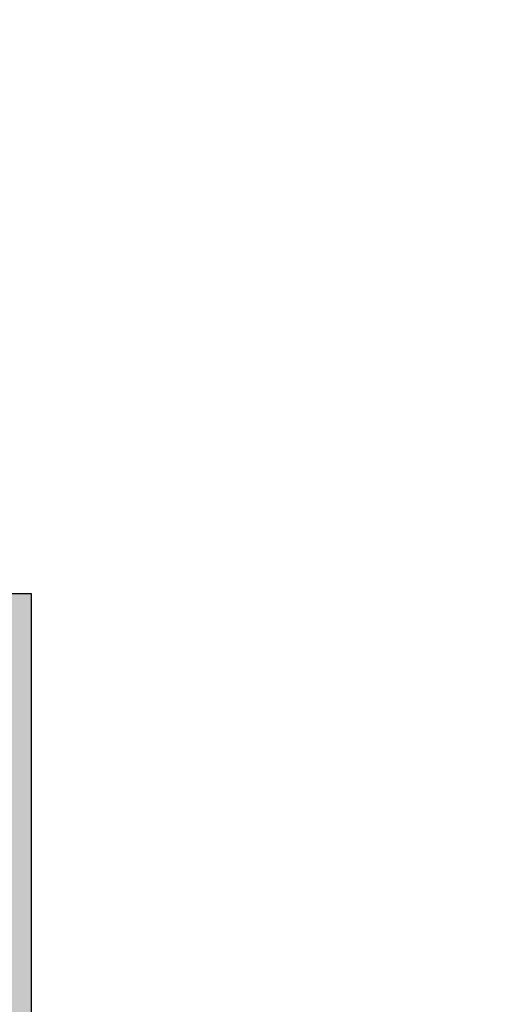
# Model space of a CAD drawing. Header units: millimetres. Extents: x -7955266 to 72030, y -46136 to 9299934.
# Tile 152 of 203: x -5108832 to -5108474, y 6622681 to 6623395. Entities that reach past the tile are written whole.
import ezdxf
from ezdxf.enums import TextEntityAlignment as Align

# ---------------------------------------------------------------- set-up
doc = ezdxf.new("R2010")
doc.units = ezdxf.units.MM
doc.header["$LTSCALE"] = 10
for name, color, linetype, lineweight in [('BMS_urzadzenia_nr_obw_magistrala', 140, 'Continuous', 13), ('BMS_urzadzenia_WE_WY', 30, 'Continuous', 20), ('IE_ATRYBUTY_ BLOCK_1', 7, 'Continuous', 25), ('IE_ATRYBUTY_ BLOCK_2', 7, 'Continuous', 18), ('IE_urzadzenia', 30, 'Continuous', 25), ('IE_urzadzenia_nr_obw', 94, 'Continuous', 20)]:
    doc.layers.add(name, color=color, linetype=linetype, lineweight=lineweight)
doc.styles.add('ROMANS', font='romans.shx', dxfattribs={"width": 0.8})

# ---------------------------------------------------------------- blocks, each defined once
blk = doc.blocks.new('urzadzenie_klimatyzatorZ')
h = blk.add_hatch(color=256)
h.paths.add_polyline_path([(-337.5, -330), (337.5, -330), (337.5, -15), (-337.5, -15)], flags=16)
h.paths.add_polyline_path([(-352.5, -345), (352.5, -345), (352.5, 0), (-352.5, 0)])
blk.add_lwpolyline([(-352.5, -345), (352.5, -345), (352.5, 0), (-352.5, 0)], close=True)
at = {"layer": 'BMS_urzadzenia_nr_obw_magistrala', "style": 'ROMANS', "width": 0.5, "flags": 8}
blk.add_attdef('ADR_BMS', (401.61, -301.55), '', height=150, dxfattribs=at)
at = {"layer": 'BMS_urzadzenia_WE_WY', "style": 'ROMANS', "width": 0.5, "flags": 8}
blk.add_attdef('BMS_WE_WY', (401.61, -506.64), '', height=150, dxfattribs=at)
at = {"layer": 'IE_ATRYBUTY_ BLOCK_1', "style": 'ROMANS', "width": 0.5, "flags": 8}
blk.add_attdef('TYP', text='', height=200, dxfattribs=at).set_placement((0, 22.14), align=Align.CENTER)
at = {"layer": 'IE_ATRYBUTY_ BLOCK_2', "style": 'ROMANS', "width": 0.5, "flags": 8}
for tag, p in [('OPIS1', (0, -539.99)), ('OPIS2', (0, -725.98))]:
    blk.add_attdef(tag, text='', height=150, dxfattribs=at).set_placement(p, align=Align.CENTER)
at = {"layer": 'IE_urzadzenia_nr_obw', "style": 'ROMANS', "width": 0.5, "flags": 8}
blk.add_attdef('NR_OBW', (401.61, -115.56), '', height=150, dxfattribs=at)

msp = doc.modelspace()

# ---------------------------------------------------------------- block references
at = {"layer": 'IE_urzadzenia'}
msp.add_blockref('urzadzenie_klimatyzatorZ', (-5109175.52, 6622978.68, 0), dxfattribs=at)

doc.saveas('drawing.dxf')
